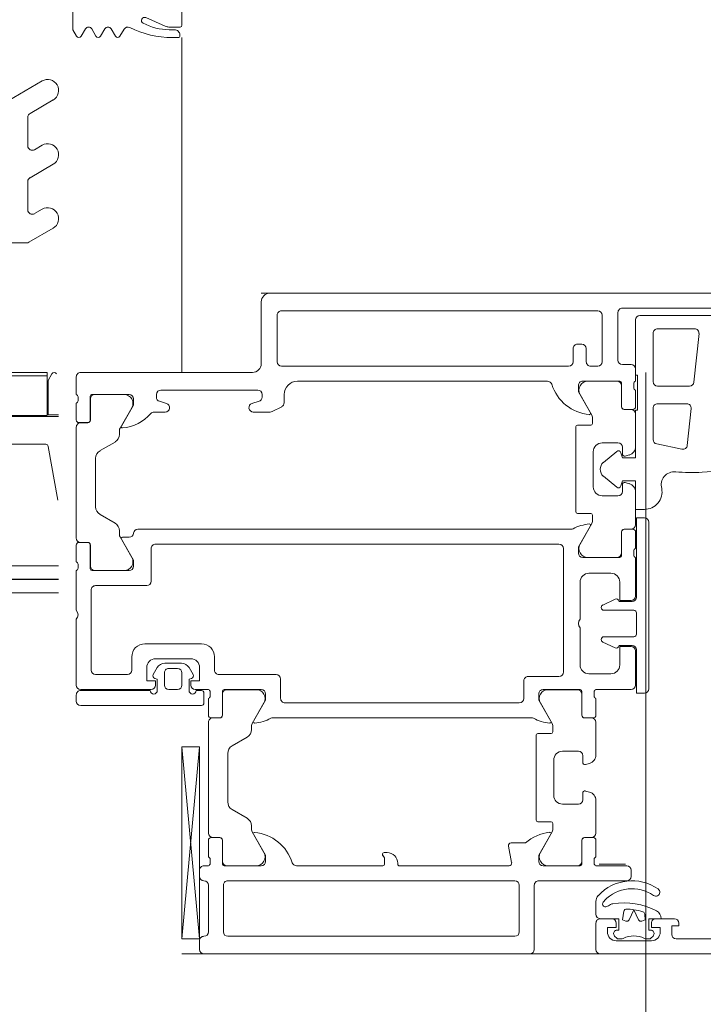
# Model space of a CAD drawing. Header units: centimetres. Extents: x -1631 to 21770, y -8842 to 3590.
# Tile 89 of 150: x 336.53 to 344.3, y 1663.55 to 1674.73. Entities that reach past the tile are written whole.
import ezdxf

# ---------------------------------------------------------------- set-up
doc = ezdxf.new("R2010")
doc.units = ezdxf.units.CM
for name, color, linetype, lineweight in [('A-DETL-GENF', 92, 'Continuous', 9), ('A-DOOR', 31, 'Continuous', 13), ('A-GLAZ-CWMG', 51, 'Continuous', 9), ('A-WALL-IDEN', 211, 'Continuous', 13)]:
    doc.layers.add(name, color=color, linetype=linetype, lineweight=lineweight)

# ---------------------------------------------------------------- blocks, each defined once
blk = doc.blocks.new('Schueco_FWS_ADS-75-SimplySmart_inw_Family-02 - FWS SI insert unit 90-2368395-5_piętro III __10_50 m_ - stan projektowany')
at = {"layer": 'A-DETL-GENF'}
for p, q in [((-75.5, 6.6), (75.5, 6.6)), ((74.6, -0.9), (-74.6, -0.9))]:
    blk.add_line(p, q, dxfattribs=at)
at = {"layer": 'A-DOOR'}
for p, q in [((75.25, 6.6), (71.55, 6.6)), ((70.8, 6.25), (70.8, 6.55)), ((71.5, 6.55), (71.5, 5.82)), ((75.3, 6.45), (75.3, 6.55)), ((68.6, 6.43), (69.89, 6.43)), ((70.176, 6.421), (70.152, 6.397)), ((70.17, 6.45), (70.57, 6.45)), ((70.227, 6.43), (70.197, 6.43)), ((70.543, 6.43), (70.513, 6.43)), ((70.588, 6.397), (70.564, 6.421)), ((71.72, 6.4), (74.98, 6.4)), ((75.3, 4.249), (75.5, 6.43)), ((71.67, 5.82), (71.67, 6.35)), ((75.03, 6.35), (75.03, 5.82)), ((75.2, 5.82), (75.2, 6.35)), ((69.91, 6.2), (70.12, 6.2)), ((70.62, 6.2), (70.75, 6.2)), ((70.4, 5.72), (70.4, 5.65)), ((71.45, 5.77), (70.45, 5.77)), ((74.98, 5.77), (71.72, 5.77)), ((75.3, 5.65), (75.3, 5.72)), ((70.45, 5.6), (70.8, 5.6)), ((70.979, 5.6), (71.4, 5.6)), ((71.01, 5.599), (71.344, 5.599)), ((71.786, 5.6), (73.03, 5.6)), ((73.22, 5.6), (74.2, 5.6)), ((74.6, 5.6), (75.021, 5.6)), ((74.99, 5.599), (74.656, 5.599)), ((75.2, 5.6), (75.25, 5.6)), ((70.765, 5.58), (70.465, 5.58)), ((70.8, 5.5), (70.8, 5.31)), ((70.82, 5.572), (70.82, 5.528)), ((70.959, 5.31), (70.959, 5.58)), ((70.96, 5.309), (70.96, 5.549)), ((71.794, 5.376), (71.757, 5.564)), ((73.05, 5.58), (73.05, 5.57)), ((75.04, 5.309), (75.04, 5.549)), ((75.041, 5.58), (75.041, 5.31)), ((75.18, 5.528), (75.18, 5.572)), ((75.2, 5.31), (75.2, 5.5)), ((71.431, 5.449), (71.297, 5.216)), ((73.17, 5.45), (73.205, 5.45)), ((74.569, 5.449), (74.703, 5.216)), ((70.83, 5.28), (70.929, 5.28)), ((70.85, 5.279), (70.93, 5.279)), ((71.6, 5.34), (71.764, 5.34)), ((75.15, 5.279), (75.07, 5.279)), ((75.071, 5.28), (75.17, 5.28)), ((70.8, 4.859), (70.8, 5.229)), ((71.29, 5.191), (71.29, 5.12)), ((74.71, 5.191), (74.71, 5.147)), ((75.2, 3.971), (75.2, 5.229)), ((71.31, 5.1), (71.46, 5.1)), ((71.48, 5.08), (71.48, 4.12)), ((74.76, 5.06), (74.93, 4.962)), ((70.95, 4.85), (70.95, 4.775)), ((71.18, 4.9), (71, 4.9)), ((74.98, 4.875), (74.98, 4.325)), ((70.919, 4.751), (70.874, 4.763)), ((71.28, 4.4), (71.28, 4.8)), ((70.874, 4.437), (70.919, 4.449)), ((70.95, 4.425), (70.95, 4.35)), ((70.8, 3.971), (70.8, 4.341)), ((71, 4.3), (71.18, 4.3)), ((74.93, 4.238), (74.76, 4.14)), ((71.29, 4.08), (71.29, 4.009)), ((71.46, 4.1), (71.31, 4.1)), ((74.71, 4.053), (74.71, 4.009)), ((70.929, 3.92), (70.83, 3.92)), ((70.93, 3.921), (70.85, 3.921)), ((71.297, 3.984), (71.431, 3.751)), ((74.467, 3.92), (71.533, 3.92)), ((74.703, 3.984), (74.569, 3.751)), ((75.07, 3.921), (75.15, 3.921)), ((75.17, 3.92), (75.071, 3.92)), ((70.8, 3.89), (70.8, 3.7)), ((70.959, 3.62), (70.959, 3.89)), ((70.96, 3.651), (70.96, 3.891)), ((75.04, 3.651), (75.04, 3.891)), ((75.041, 3.89), (75.041, 3.62)), ((75.2, 3.7), (75.2, 3.89)), ((71.62, 3.5), (71.62, 3.7)), ((71.67, 3.75), (74.33, 3.75)), ((74.38, 3.7), (74.38, 3.48)), ((75.25, 3.64), (75.25, 3.75)), ((75.28, 3.78), (76.65, 3.78)), ((76.7, 3.73), (76.7, 3.66)), ((70.2, 3.59), (70.2, 1.7)), ((70.8, 3.6), (70.4, 3.6)), ((70.82, 3.672), (70.82, 3.628)), ((71.4, 3.6), (70.979, 3.6)), ((71.344, 3.601), (71.01, 3.601)), ((75.021, 3.6), (74.6, 3.6)), ((74.656, 3.601), (74.99, 3.601)), ((75.18, 3.628), (75.18, 3.672)), ((75.35, 3.6), (75.2, 3.6)), ((75.34, 3.61), (75.28, 3.61)), ((75.55, 3.6), (75.65, 3.6)), ((76.65, 3.6), (75.85, 3.6)), ((76.65, 3.61), (75.86, 3.61)), ((70.35, 3.55), (70.35, 3.16)), ((75.5, 3.41), (75.5, 3.55)), ((75.7, 3.55), (75.7, 3.41)), ((76.7, 2.8), (76.7, 3.55)), ((70.63, 3.42), (70.88, 3.42)), ((71.17, 2), (71.17, 3.4)), ((71.22, 3.45), (71.57, 3.45)), ((74.43, 3.43), (75.08, 3.43)), ((75.13, 3.38), (75.13, 3.23)), ((75.419, 3.35), (75.374, 3.429)), ((75.65, 3.36), (75.55, 3.36)), ((75.826, 3.429), (75.781, 3.35)), ((76.07, 3.23), (76.07, 3.38)), ((76.12, 3.43), (76.48, 3.43)), ((76.53, 3.38), (76.53, 2.47)), ((70.98, 3.32), (70.98, 2.9)), ((75.8, 3.25), (75.4, 3.25)), ((75.694, 3.3), (75.506, 3.3)), ((70.54, 3.1), (70.39, 3.1)), ((70.723, 3.06), (70.581, 3.126)), ((70.74, 3.03), (70.74, 3.033)), ((75.28, 3.08), (75.92, 3.08)), ((70.34, 2.73), (70.34, 2.97)), ((70.37, 3), (70.71, 3)), ((70.98, 2.8), (70.98, 2.38)), ((70.71, 2.7), (70.37, 2.7)), ((76.7, 2.25), (76.7, 2.7)), ((70.39, 2.6), (70.54, 2.6)), ((70.581, 2.574), (70.723, 2.64)), ((70.74, 2.667), (70.74, 2.67)), ((70.35, 2.54), (70.35, 2.1)), ((75.85, 2.37), (75.85, 2)), ((76.48, 2.42), (75.9, 2.42)), ((70.88, 2.28), (70.63, 2.28)), ((76.1, 2.25), (76.521, 2.25)), ((76.49, 2.249), (76.156, 2.249)), ((76.54, 1.959), (76.54, 2.199)), ((76.541, 2.23), (76.541, 1.96)), ((76.68, 2.178), (76.68, 2.222)), ((76.7, 1.96), (76.7, 2.15)), ((70.37, 2.072), (70.37, 2.028)), ((70.509, 1.81), (70.509, 2.08)), ((70.51, 2.049), (70.51, 1.809)), ((70.529, 2.1), (70.95, 2.1)), ((70.894, 2.099), (70.56, 2.099)), ((76.069, 2.099), (76.203, 1.866)), ((70.35, 2), (70.35, 1.81)), ((70.847, 1.716), (70.981, 1.949)), ((75.8, 1.95), (71.22, 1.95)), ((76.65, 1.929), (76.57, 1.929)), ((76.571, 1.93), (76.67, 1.93)), ((76.099, 1.87), (76.176, 1.87)), ((76.21, 1.841), (76.21, 1.797)), ((76.7, 0.621), (76.7, 1.879)), ((70.35, 1.729), (70.35, 1.359)), ((70.38, 1.78), (70.479, 1.78)), ((70.48, 1.779), (70.4, 1.779)), ((70.84, 1.62), (70.84, 1.691)), ((71.083, 1.78), (76, 1.78)), ((76.26, 1.71), (76.43, 1.612)), ((71.01, 1.6), (70.86, 1.6)), ((71.03, 0.62), (71.03, 1.58)), ((76.48, 1.525), (76.48, 0.975)), ((70.5, 1.275), (70.5, 1.35)), ((70.55, 1.4), (70.73, 1.4)), ((70.424, 1.263), (70.469, 1.251)), ((70.716, 1.177), (70.564, 1.304)), ((70.83, 1.3), (70.83, 0.9)), ((70.564, 0.896), (70.716, 1.023)), ((70.469, 0.949), (70.424, 0.937)), ((70.5, 0.85), (70.5, 0.925)), ((69.72, 0.41), (69.764, 0.829)), ((69.824, 0.872), (70.11, 0.811)), ((70.35, 0.841), (70.35, 0.471)), ((70.73, 0.8), (70.55, 0.8)), ((76.43, 0.888), (76.26, 0.79)), ((70.15, 0.763), (70.15, 0.405)), ((76.21, 0.703), (76.21, 0.659)), ((70.84, 0.509), (70.84, 0.58)), ((70.86, 0.6), (71.01, 0.6)), ((76.203, 0.634), (76.069, 0.401)), ((76.57, 0.571), (76.65, 0.571)), ((76.67, 0.57), (76.571, 0.57)), ((70.981, 0.251), (70.847, 0.484)), ((74.69, 0.45), (74.499, 0.45)), ((75.817, 0.45), (75.69, 0.45)), ((76.54, 0.301), (76.54, 0.541)), ((76.541, 0.54), (76.541, 0.27)), ((76.7, 0.35), (76.7, 0.54)), ((70.1, 0.355), (69.769, 0.355)), ((70.35, 0.39), (70.35, 0.2)), ((70.479, 0.42), (70.38, 0.42)), ((70.4, 0.421), (70.48, 0.421)), ((70.509, 0.12), (70.509, 0.39)), ((70.51, 0.391), (70.51, 0.151)), ((74.34, 0.344), (74.34, 0.25)), ((74.476, 0.445), (74.367, 0.389)), ((74.625, 0.328), (74.705, 0.352)), ((75.675, 0.352), (75.755, 0.328)), ((74.59, 0.25), (74.59, 0.28)), ((75.79, 0.28), (75.79, 0.25)), ((76.521, 0.25), (76.1, 0.25)), ((76.156, 0.251), (76.49, 0.251)), ((76.68, 0.278), (76.68, 0.322)), ((76.7, 0.05), (76.7, 0.25)), ((69.738, 0.155), (70.1, 0.155)), ((70.37, 0.172), (70.37, 0.128)), ((75.74, 0.2), (74.64, 0.2)), ((69.63, -0.44), (69.688, 0.11)), ((70.15, 0.105), (70.15, -0.445)), ((70.35, 0.1), (70.35, -0.04)), ((70.95, 0.1), (70.529, 0.1)), ((70.56, 0.101), (70.894, 0.101)), ((74.19, 0.1), (71.35, 0.1)), ((74.7, 0), (76.65, 0)), ((70.4, -0.09), (70.5, -0.09)), ((70.78, -0.07), (70.86, -0.07)), ((71.11, -0.07), (74.37, -0.07)), ((74.6, -0.8), (74.6, -0.1)), ((70.55, -0.14), (70.55, -0.68)), ((70.73, -0.65), (70.73, -0.12)), ((70.91, -0.12), (70.91, -0.27)), ((71.06, -0.27), (71.06, -0.12)), ((74.42, -0.12), (74.42, -0.65)), ((70.96, -0.32), (71.01, -0.32)), ((70.1, -0.495), (69.68, -0.495)), ((69.45, -0.645), (70.3, -0.645)), ((70.5, -0.73), (69.21, -0.73)), ((74.37, -0.7), (70.78, -0.7)), ((68.35, -0.9), (74.5, -0.9))]:
    blk.add_line(p, q, dxfattribs=at)
at = {"layer": 'A-DOOR', "flags": 128}
for points in [[(70.75, 6.6), (62.1, 6.6), (62.1, 6.26), (62.21, 6.15), (62.27, 6.15), (62.27, 6.32)], [(69.94, 6.38), (69.94, 6.28), (69.86, 6.28), (69.86, 6.25)], [(75.5, 4.249), (75.5, 6.43), (75.3, 6.43), (75.3, 4.249), (75.5, 4.249), (75.3, 6.43)], [(70.17, 6.33), (70.2, 6.33), (70.2, 6.2), (70.06, 6.2)], [(70.17, 6.25), (70.17, 6.3), (70.07, 6.3), (70.07, 6.35)], [(70.75, 6.2), (70.54, 6.2), (70.54, 6.33), (70.57, 6.33)], [(70.67, 6.35), (70.67, 6.3), (70.57, 6.3), (70.57, 6.25)], [(70.8, 6.006), (70.8, 6.015), (70.8, 6.15)], [(71.45, 5.55), (71.45, 5.48), (71.312, 5.241)], [(73.225, 5.47), (73.225, 5.477), (73.2, 5.51), (73.2, 5.58)], [(74.688, 5.241), (74.55, 5.48), (74.55, 5.55)], [(71.312, 3.959), (71.45, 3.72), (71.45, 3.65)], [(74.55, 3.65), (74.55, 3.72), (74.688, 3.959)], [(70.34, 3.15), (70.34, 3.64), (70.25, 3.64)], [(75.392, 3.473), (75.42, 3.48), (75.42, 3.61)], [(75.78, 3.61), (75.78, 3.48), (75.808, 3.473)], [(75.3, 3.35), (75.3, 3.5), (75.4, 3.5), (75.4, 3.55)], [(75.8, 3.55), (75.8, 3.5), (75.9, 3.5), (75.9, 3.35)], [(70.4, 3.11), (70.53, 3.11), (70.53, 3.32)], [(70.53, 2.38), (70.53, 2.59), (70.4, 2.59)], [(70.25, 1.65), (70.34, 1.65), (70.34, 2.55)], [(76.188, 1.891), (76.05, 2.13), (76.05, 2.2)], [(71, 2.05), (71, 1.98), (70.862, 1.741)], [(70.516, 1.289), (70.5, 1.23), (70.35, 1.23), (70.35, 1.555), (70.25, 1.555)], [(70.35, -0.595), (70.35, 0.03), (70.33, 0.03), (70.33, 0.43), (70.35, 0.43), (70.35, 0.97), (70.5, 0.97), (70.516, 0.911)], [(76.05, 0.3), (76.05, 0.37), (76.188, 0.609)], [(70.862, 0.459), (71, 0.22), (71, 0.15)]]:
    blk.add_lwpolyline(points, dxfattribs=at)
for points in [[(70.28, 6.227), (70.24, 6.213), (70.246, 6.149), (70.24, 6.213)], [(70.423, 6.212), (70.37, 6.099), (70.317, 6.212), (70.37, 6.099)], [(70.483, 6.115), (70.5, 6.213), (70.46, 6.227), (70.5, 6.213)]]:
    blk.add_lwpolyline(points, close=True, dxfattribs=at)
at = {"layer": 'A-DOOR'}
for centre, radius, start, end in [((70.75, 6.55), 0.05, 0, 90), ((71.55, 6.55), 0.05, 90, 180), ((75.25, 6.55), 0.05, 0, 90), ((69.89, 6.38), 0.05, 0, 90), ((70.17, 6.35), 0.1, 90, 180), ((70.18, 6.369), 0.04, 135, 255.5225), ((70.197, 6.4), 0.03, 90, 135), ((70.227, 6.38), 0.05, 62.5107, 90), ((70.37, 6.655), 0.26, 242.5107, 297.4893), ((70.513, 6.38), 0.05, 90, 117.4893), ((70.543, 6.4), 0.03, 45, 90), ((70.57, 6.35), 0.1, 360, 90), ((70.56, 6.369), 0.04, 284.4775, 45), ((71.72, 6.35), 0.05, 90, 180), ((74.98, 6.35), 0.05, 0, 90), ((75.25, 6.35), 0.05, 90, 180), ((75.25, 6.45), 0.05, 270, 0), ((69.91, 6.25), 0.05, 180, 270), ((70.16, 6.2), 0.1, 180, 242.1358), ((70.12, 6.25), 0.05, 270, 0), ((70.275, 6.152), 0.03, 185, 252.5402), ((70.275, 6.152), 0.03, 185, 252.5402), ((70.29, 6.199), 0.03, 25, 110), ((70.29, 6.199), 0.03, 25, 110), ((70.45, 6.199), 0.03, 70, 155), ((70.45, 6.199), 0.03, 70, 155), ((70.62, 6.25), 0.05, 180, 270), ((70.75, 6.25), 0.05, 270, 0), ((70.75, 6.15), 0.05, 0, 90), ((70.482, 6.81), 0.79, 242.1358, 279.1542), ((70.482, 6.81), 0.72, 252.5402, 261.0115), ((70.482, 6.81), 0.72, 252.5402, 261.0115), ((70.482, 6.81), 0.72, 261.0115, 267.5718), ((70.482, 6.81), 0.72, 261.0115, 267.5718), ((70.453, 6.121), 0.03, 267.5718, 350), ((70.453, 6.121), 0.03, 267.5718, 350), ((70.592, 6.129), 0.1, 279.1542, 310.6602), ((70.69, 6.015), 0.05, 77.3108, 130.6602), ((70.694, 6.035), 0.03, 333.1107, 77.3108), ((70.12, 5.9), 0.045, 55.1415, 235.1415), ((70.391, 6.289), 0.519, 235.1415, 317.6099), ((70.391, 6.289), 0.429, 235.1415, 316.838), ((70.623, 6.071), 0.11, 316.838, 333.1107), ((70.7, 6.006), 0.1, 317.6099, 0), ((70.27, 6.029), 0.53, 358.4896, 0), ((71.45, 5.82), 0.05, 270, 0), ((71.72, 5.82), 0.05, 180, 270), ((74.98, 5.82), 0.05, 270, 0), ((75.25, 5.82), 0.05, 180, 270), ((70.45, 5.72), 0.05, 90, 180), ((75.25, 5.72), 0.05, 0, 90), ((70.45, 5.65), 0.05, 180, 270), ((70.79, 5.572), 0.03, 0, 70.5288), ((70.979, 5.58), 0.02, 90, 180), ((71.01, 5.549), 0.05, 90, 180), ((71.344, 5.499), 0.1, 330, 90), ((71.4, 5.55), 0.05, 0, 90), ((71.786, 5.57), 0.03, 90, 191), ((73.03, 5.58), 0.02, 360, 90), ((73.22, 5.58), 0.02, 90, 180), ((74.2, 5.55), 0.05, 17.7484, 90), ((74.6, 5.55), 0.05, 90, 180), ((74.656, 5.499), 0.1, 90, 210), ((74.99, 5.549), 0.05, 0, 90), ((75.021, 5.58), 0.02, 0, 90), ((75.21, 5.572), 0.03, 109.4712, 180), ((75.25, 5.65), 0.05, 270, 0), ((70.79, 5.528), 0.03, 289.4712, 0), ((73.17, 5.57), 0.12, 180, 270), ((73.205, 5.477), 0.02, 0, 45), ((74.724, 5.718), 0.5, 197.7484, 264.3774), ((75.21, 5.528), 0.03, 180, 250.5288), ((71.764, 5.37), 0.03, 270, 11), ((73.205, 5.47), 0.02, 270, 0), ((70.83, 5.31), 0.03, 180, 270), ((70.85, 5.229), 0.05, 90, 180), ((70.929, 5.31), 0.03, 270, 0), ((70.93, 5.309), 0.03, 270, 0), ((71.272, 5.717), 0.5, 276.1407, 311.0252), ((75.07, 5.309), 0.03, 180, 270), ((75.071, 5.31), 0.03, 180, 270), ((75.15, 5.229), 0.05, 0, 90), ((75.17, 5.31), 0.03, 270, 0), ((71.34, 5.191), 0.05, 150, 180), ((71.324, 5.234), 0.0138, 150, 276.1407), ((74.676, 5.234), 0.0138, 264.3774, 30), ((74.66, 5.191), 0.05, 0, 30), ((74.81, 5.147), 0.1, 180, 240), ((71.31, 5.12), 0.02, 180, 270), ((71.46, 5.08), 0.02, 0, 90), ((74.88, 4.875), 0.1, 0, 60), ((70.9, 4.859), 0.1, 180, 255), ((71, 4.85), 0.05, 90, 180), ((71.18, 4.8), 0.1, 0, 90), ((70.925, 4.775), 0.025, 255, 0), ((70.9, 4.341), 0.1, 105, 180), ((70.925, 4.425), 0.025, 0, 105), ((71.18, 4.4), 0.1, 270, 0), ((71, 4.35), 0.05, 180, 270), ((74.88, 4.325), 0.1, 300, 0), ((74.81, 4.053), 0.1, 120, 180), ((71.31, 4.08), 0.02, 90, 180), ((71.46, 4.12), 0.02, 270, 0), ((70.85, 3.971), 0.05, 180, 270), ((70.83, 3.89), 0.03, 90, 180), ((70.929, 3.89), 0.03, 0, 90), ((70.93, 3.891), 0.03, 0, 90), ((71.34, 4.009), 0.05, 180, 210), ((71.324, 3.966), 0.0138, 84.6714, 210), ((71.279, 3.482), 0.5, 62.5097, 84.6714), ((71.533, 3.97), 0.05, 242.5097, 270), ((74.467, 3.97), 0.05, 270, 297.4903), ((74.721, 3.482), 0.5, 95.3286, 117.4903), ((74.676, 3.966), 0.0138, 330, 95.3286), ((74.66, 4.009), 0.05, 330, 0), ((75.07, 3.891), 0.03, 90, 180), ((75.071, 3.89), 0.03, 90, 180), ((75.15, 3.971), 0.05, 270, 0), ((75.17, 3.89), 0.03, 0, 90), ((70.79, 3.672), 0.03, 0, 70.5288), ((71.344, 3.701), 0.1, 270, 30), ((71.67, 3.7), 0.05, 90, 180), ((74.33, 3.7), 0.05, 360, 90), ((74.656, 3.701), 0.1, 150, 270), ((75.21, 3.672), 0.03, 109.4712, 180), ((75.28, 3.75), 0.03, 90, 180), ((76.65, 3.73), 0.05, 0, 90), ((70.25, 3.59), 0.05, 90, 180), ((70.4, 3.55), 0.05, 90, 180), ((70.79, 3.628), 0.03, 289.4712, 0), ((70.979, 3.62), 0.02, 180, 270), ((71.01, 3.651), 0.05, 180, 270), ((71.4, 3.65), 0.05, 270, 0), ((74.6, 3.65), 0.05, 180, 270), ((74.99, 3.651), 0.05, 270, 0), ((75.021, 3.62), 0.02, 270, 0), ((75.21, 3.628), 0.03, 180, 250.5288), ((75.28, 3.64), 0.03, 180, 270), ((75.38, 3.61), 0.04, 0, 180), ((75.35, 3.55), 0.05, 0, 90), ((75.55, 3.55), 0.05, 90, 180), ((75.65, 3.55), 0.05, 0, 90), ((75.82, 3.61), 0.04, 0, 180), ((75.85, 3.55), 0.05, 90, 180), ((76.65, 3.66), 0.05, 270, 0), ((76.65, 3.55), 0.05, 0, 90), ((71.57, 3.5), 0.05, 270, 0), ((74.43, 3.48), 0.05, 180, 270), ((75.4, 3.444), 0.03, 105, 210), ((75.8, 3.444), 0.03, 330, 75), ((70.63, 3.32), 0.1, 90, 180), ((70.88, 3.32), 0.1, 0, 90), ((71.22, 3.4), 0.05, 90, 180), ((75.08, 3.38), 0.05, 360, 90), ((75.55, 3.41), 0.05, 180, 270), ((75.65, 3.41), 0.05, 270, 0), ((76.12, 3.38), 0.05, 90, 180), ((76.48, 3.38), 0.05, 0, 90), ((75.4, 3.35), 0.1, 180, 270), ((75.506, 3.4), 0.1, 210, 270), ((75.694, 3.4), 0.1, 270, 330), ((75.8, 3.35), 0.1, 270, 0), ((70.39, 3.15), 0.05, 180, 270), ((70.4, 3.16), 0.05, 180, 270), ((75.28, 3.23), 0.15, 180, 270), ((75.92, 3.23), 0.15, 270, 0), ((70.568, 3.099), 0.03, 65, 158.2882), ((70.71, 3.03), 0.03, 270, 0), ((70.71, 3.033), 0.03, 0, 65), ((70.37, 2.97), 0.03, 90, 180), ((70.927, 2.85), 0.0725, 316.3972, 43.6028), ((76.752, 2.75), 0.0725, 136.3972, 223.6028), ((70.37, 2.73), 0.03, 180, 270), ((70.71, 2.67), 0.03, 0, 90), ((70.39, 2.55), 0.05, 90, 180), ((70.4, 2.54), 0.05, 90, 180), ((70.568, 2.601), 0.03, 201.7118, 295), ((70.71, 2.667), 0.03, 295, 0), ((76.48, 2.47), 0.05, 270, 0), ((70.63, 2.38), 0.1, 180, 270), ((70.88, 2.38), 0.1, 270, 0), ((75.9, 2.37), 0.05, 90, 180), ((76.1, 2.2), 0.05, 90, 180), ((76.156, 2.149), 0.1, 90, 210), ((76.49, 2.199), 0.05, 0, 90), ((76.521, 2.23), 0.02, 0, 90), ((76.71, 2.222), 0.03, 109.4712, 180), ((76.71, 2.178), 0.03, 180, 250.5288), ((70.34, 2.072), 0.03, 0, 70.5288), ((70.34, 2.028), 0.03, 289.4712, 0), ((70.529, 2.08), 0.02, 90, 180), ((70.56, 2.049), 0.05, 90, 180), ((70.894, 1.999), 0.1, 330, 90), ((70.95, 2.05), 0.05, 0, 90), ((71.22, 2), 0.05, 180, 270), ((75.8, 2), 0.05, 270, 0), ((76.57, 1.959), 0.03, 180, 270), ((76.571, 1.96), 0.03, 180, 270), ((76.65, 1.879), 0.05, 0, 90), ((76.67, 1.96), 0.03, 270, 0), ((70.38, 1.81), 0.03, 180, 270), ((70.479, 1.81), 0.03, 270, 0), ((70.48, 1.809), 0.03, 270, 0), ((76, 1.83), 0.05, 270, 354.2608), ((76.099, 1.82), 0.05, 90, 174.2608), ((76.176, 1.884), 0.0138, 270, 30), ((76.16, 1.841), 0.05, 0, 30), ((76.31, 1.797), 0.1, 180, 240), ((70.25, 1.7), 0.05, 180, 270), ((70.4, 1.729), 0.05, 90, 180), ((70.89, 1.691), 0.05, 150, 180), ((70.874, 1.734), 0.0138, 150, 275.3286), ((70.829, 2.218), 0.5, 275.3286, 297.4903), ((71.083, 1.73), 0.05, 90, 117.4903), ((70.86, 1.62), 0.02, 180, 270), ((71.01, 1.58), 0.02, 0, 90), ((76.38, 1.525), 0.1, 0, 60), ((70.25, 1.355), 0.2, 90, 190.6504), ((70.45, 1.359), 0.1, 180, 255), ((70.55, 1.35), 0.05, 90, 180), ((70.73, 1.3), 0.1, 0, 90), ((69.909, 1.277), 0.15, 264.6048, 15.6887), ((70.475, 1.275), 0.025, 255, 0), ((70.545, 1.281), 0.03, 50, 165.0049), ((69.735, -1.362), 2.5, 93.2163, 103.531), ((69.707, -0.863), 2, 84.6048, 93.2163), ((70.652, 1.1), 0.1, 310, 50), ((70.45, 0.841), 0.1, 105, 180), ((70.475, 0.925), 0.025, 0, 105), ((70.545, 0.919), 0.03, 194.9951, 310), ((70.73, 0.9), 0.1, 270, 0), ((76.38, 0.975), 0.1, 300, 0), ((69.813, 0.823), 0.05, 78, 174), ((70.1, 0.763), 0.05, 0, 78), ((70.55, 0.85), 0.05, 180, 270), ((76.31, 0.703), 0.1, 120, 180), ((70.86, 0.58), 0.02, 90, 180), ((71.01, 0.62), 0.02, 270, 0), ((76.226, 0.133), 0.5, 95.9199, 138.0861), ((76.176, 0.616), 0.0138, 330, 95.9199), ((76.16, 0.659), 0.05, 330, 0), ((76.57, 0.541), 0.03, 90, 180), ((76.571, 0.54), 0.03, 90, 180), ((76.65, 0.621), 0.05, 270, 0), ((76.67, 0.54), 0.03, 0, 90), ((70.4, 0.471), 0.05, 180, 270), ((70.89, 0.509), 0.05, 180, 210), ((70.874, 0.466), 0.0138, 84.3774, 210), ((70.826, -0.018), 0.5, 17.7484, 84.3774), ((74.499, 0.4), 0.05, 90, 117), ((74.69, 0.4), 0.05, 287, 90), ((75.69, 0.4), 0.05, 90, 253), ((75.817, 0.5), 0.05, 270, 318.0861), ((69.769, 0.405), 0.05, 174, 270), ((70.1, 0.405), 0.05, 270, 0), ((70.38, 0.39), 0.03, 90, 180), ((70.479, 0.39), 0.03, 0, 90), ((70.48, 0.391), 0.03, 0, 90), ((74.39, 0.344), 0.05, 117, 180), ((76.156, 0.351), 0.1, 150, 270), ((76.71, 0.322), 0.03, 109.4712, 180), ((70.894, 0.201), 0.1, 270, 30), ((74.19, 0.25), 0.15, 270, 0), ((74.64, 0.28), 0.05, 107, 180), ((74.64, 0.25), 0.05, 180, 270), ((75.74, 0.25), 0.05, 270, 360), ((75.74, 0.28), 0.05, 0, 73), ((76.1, 0.3), 0.05, 180, 270), ((76.49, 0.301), 0.05, 270, 0), ((76.521, 0.27), 0.02, 270, 0), ((76.71, 0.278), 0.03, 180, 250.5288), ((69.738, 0.105), 0.05, 90, 174), ((70.1, 0.105), 0.05, 0, 90), ((70.34, 0.172), 0.03, 0, 70.5288), ((70.34, 0.128), 0.03, 289.4712, 0), ((70.529, 0.12), 0.02, 180, 270), ((70.56, 0.151), 0.05, 180, 270), ((70.95, 0.15), 0.05, 270, 0), ((71.35, 0.15), 0.05, 197.7484, 270), ((74.7, -0.1), 0.1, 90, 180), ((76.65, 0.05), 0.05, 270, 0), ((70.4, -0.04), 0.05, 180, 270), ((70.5, -0.14), 0.05, 0, 90), ((70.78, -0.12), 0.05, 90, 180), ((70.86, -0.12), 0.05, 360, 90), ((71.11, -0.12), 0.05, 90, 180), ((74.37, -0.12), 0.05, 0, 90), ((70.96, -0.27), 0.05, 180, 270), ((71.01, -0.27), 0.05, 270, 0), ((69.68, -0.445), 0.05, 174, 270), ((70.1, -0.445), 0.05, 270, 0), ((70.3, -0.595), 0.05, 270, 360), ((70.78, -0.65), 0.05, 180, 270), ((74.37, -0.65), 0.05, 270, 0), ((70.5, -0.68), 0.05, 270, 0), ((74.5, -0.8), 0.1, 270, 0)]:
    blk.add_arc(centre, radius, start, end, dxfattribs=at)
blk = doc.blocks.new('Rectangular Mullion - Schueco_FWS-50-SI_Tran_CovCap-20mm_Tran-55mm-2368392-5_piętro III __10_50 m_ - stan projektowany')
at = {"layer": 'A-GLAZ-CWMG'}
blk.add_line((338.377, 1674.526), (338.377, 1670.726), dxfattribs=at)
blk = doc.blocks.new('Rectangular Mullion - SI_CovCap-20mm_Mull-85mm-V12-5_piętro III __10_50 m_ - stan projektowany')
at = {"layer": 'A-DETL-GENF'}
for p, q in [((-2.31, 3.929), (-2.089, 4.027)), ((-2.48, 3.92), (-2.351, 3.92)), ((-2.476, 3.83), (-2.476, 3.82)), ((-2.456, 3.8), (-2.389, 3.8)), ((-2.355, 3.89), (-2.416, 3.89)), ((-1.843, 3.895), (-1.796, 3.815)), ((-1.744, 3.815), (-1.696, 3.899)), ((-1.625, 3.899), (-1.576, 3.815)), ((-1.524, 3.815), (-1.475, 3.899)), ((-1.404, 3.899), (-1.355, 3.815)), ((-0.913, 3.308), (-0.525, 3.084)), ((-0.775, 2.94), (-1.038, 3.092)), ((-0.75, 2.571), (-0.75, 2.897)), ((-0.913, 2.578), (-0.825, 2.528)), ((-0.775, 2.21), (-1.038, 2.362)), ((-0.75, 1.845), (-0.75, 2.167)), ((-0.913, 1.852), (-0.825, 1.802)), ((-0.762, 1.477), (-1.038, 1.636)), ((-0.55, 1.47), (-0.737, 1.47)), ((-1.09, -1.449), (-0.982, -0.84)), ((-0.953, -0.815), (-0.025, -0.815)), ((2.135, -2.195), (-1.1, -2.195)), ((-1.1, -2.345), (2.125, -2.345)), ((2.35, -2.5), (-1.1, -2.5))]:
    blk.add_line(p, q, dxfattribs=at)
at = {"layer": 'A-DETL-GENF', "flags": 128}
for points in [[(-2.35, 4.68), (-2.5, 4.68), (-2.5, 3.94)], [(-1.303, 3.815), (-1.26, 3.89), (-1.26, 4.68), (-1.395, 4.68)], [(-1.1, -0.48), (-0.98, -0.48), (-0.98, -0.09), (-1.023, -0.016)], [(1.244, -1.227), (1.14, -0.64), (1.25, -0.64), (1.25, -0.58), (1.17, -0.5), (-1.1, -0.5)], [(-1.1, -2.35), (2.37, -2.35), (2.37, -1.72), (2.12, -1.72), (2.12, -1.99), (1.99, -1.99), (1.99, -1.64)]]:
    blk.add_lwpolyline(points, dxfattribs=at)
for points in [[(0.97, 0), (-0.97, 0), (-0.97, -0.04), (0.97, -0.04)], [(0.97, -0.04), (-0.97, -0.04), (-0.97, -0.49), (0.97, -0.49)]]:
    blk.add_lwpolyline(points, close=True, dxfattribs=at)
at = {"layer": 'A-DETL-GENF'}
for centre, radius, start, end in [((-2.075, 3.995), 0.035, 298.0726, 113.9962), ((-2.48, 3.94), 0.02, 180.0061, 269.9938), ((-2.389, 4.87), 1.07, 269.9984, 296.658), ((-2.355, 4.52), 0.63, 269.9981, 298.0699), ((-2.351, 4.02), 0.1, 270.0023, 293.9916), ((-1.886, 3.868), 0.051, 31.8047, 116.6592), ((-1.66, 3.879), 0.041, 29.9963, 149.9993), ((-1.44, 3.879), 0.041, 30.003, 149.9925), ((-2.416, 3.83), 0.06, 89.9876, 180.0101), ((-2.456, 3.82), 0.02, 179.9598, 270.0205), ((-1.77, 3.83), 0.03, 209.9942, 330.0014), ((-1.55, 3.83), 0.03, 209.9942, 330.0014), ((-1.329, 3.83), 0.03, 209.9942, 330.0014), ((-0.975, 3.2), 0.125, 60, 240), ((-0.8, 2.897), 0.05, 360, 60), ((-0.975, 2.47), 0.125, 60, 240), ((-0.8, 2.571), 0.05, 240, 360), ((-0.8, 2.167), 0.05, 0, 60), ((-0.975, 1.744), 0.125, 60, 240), ((-0.8, 1.845), 0.05, 240, 0), ((-0.737, 1.52), 0.05, 240, 270), ((-1.049, -0.031), 0.03, 29.7965, 150.132), ((-0.953, -0.845), 0.03, 90, 170)]:
    blk.add_arc(centre, radius, start, end, dxfattribs=at)

msp = doc.modelspace()

# ---------------------------------------------------------------- linework, layer by layer
at = {"layer": 'A-WALL-IDEN'}
msp.add_line((343.644, 1670.726), (343.644, 1605.153), dxfattribs=at)

# ---------------------------------------------------------------- block references
at = {"layer": 'A-DOOR', "rotation": 180}
msp.add_blockref('Schueco_FWS_ADS-75-SimplySmart_inw_Family-02 - FWS SI insert unit 90-2368395-5_piętro III __10_50 m_ - stan projektowany', (413.877, 1670.726), dxfattribs=at)
at = {"layer": 'A-GLAZ-CWMG', "extrusion": (0, 0, -1)}
msp.add_blockref('Rectangular Mullion - SI_CovCap-20mm_Mull-85mm-V12-5_piętro III __10_50 m_ - stan projektowany', (-335.877, 1670.726), dxfattribs=at)
at = {"layer": 'A-GLAZ-CWMG'}
msp.add_blockref('Rectangular Mullion - Schueco_FWS-50-SI_Tran_CovCap-20mm_Tran-55mm-2368392-5_piętro III __10_50 m_ - stan projektowany', (0, 0), dxfattribs=at)

doc.saveas('drawing.dxf')
